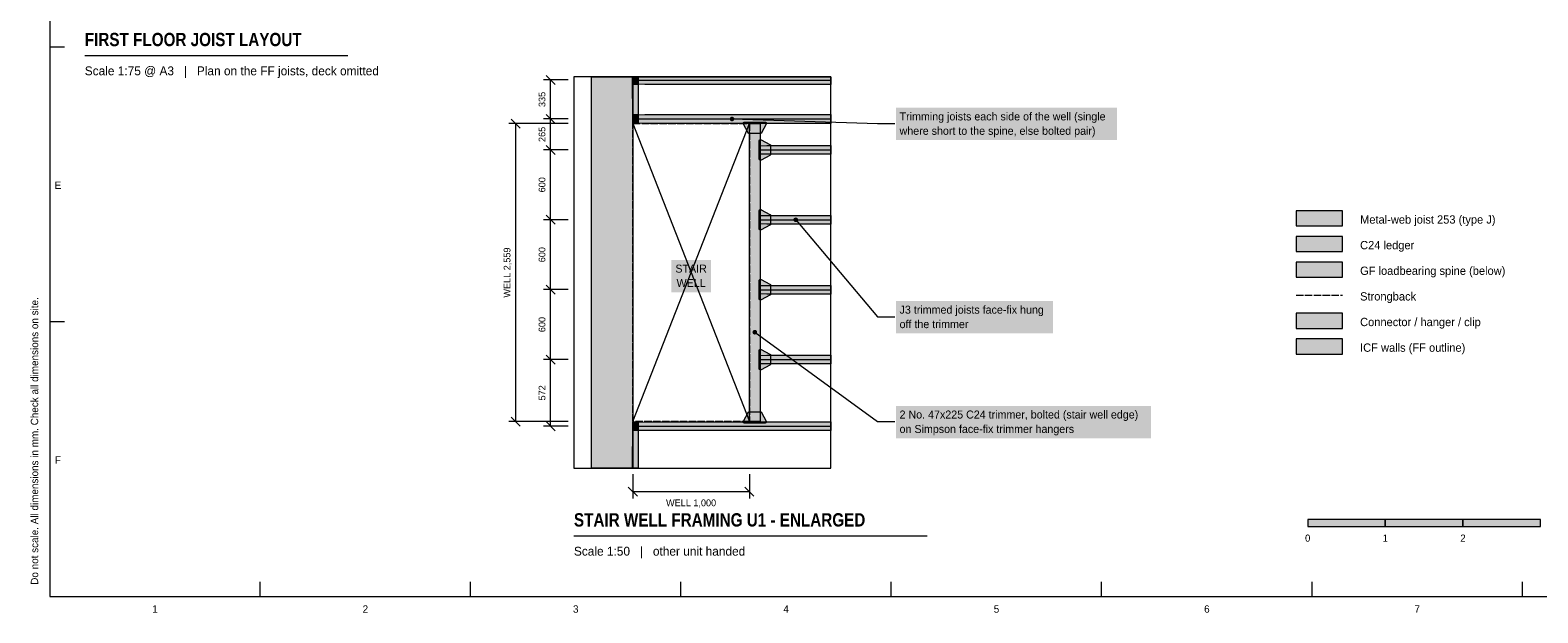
# Model space of a CAD drawing. Header units: millimetres. Extents: x 17 to 413, y 4 to 292.
# Tile 1 of 9: x 17 to 276, y 4 to 104. Entities that reach past the tile are written whole.
import ezdxf
from ezdxf.enums import TextEntityAlignment as Align

# ---------------------------------------------------------------- set-up
doc = ezdxf.new("R2010")
doc.units = ezdxf.units.MM
doc.linetypes.add('DASHED', pattern=[1.524, 1.27, -0.254])
for name, color, linetype in [('FILL-C_595961', 7, 'Continuous'), ('FILL-C_B27326', 7, 'Continuous'), ('FILL-EPS', 7, 'Continuous'), ('FILL-INK', 7, 'Continuous'), ('FILL-LIGHT', 7, 'Continuous'), ('FILL-TIMBER', 7, 'Continuous'), ('FILL-TLS_BLUE', 7, 'Continuous'), ('FILL-WHITE', 7, 'Continuous'), ('LINE-C_735940', 7, 'Continuous'), ('LINE-C_B27326', 7, 'Continuous'), ('LINE-GREY', 7, 'Continuous'), ('LINE-INK', 7, 'Continuous'), ('LINE-RED-DASH', 7, 'DASHED'), ('LINE-STEEL_GREY', 7, 'Continuous'), ('LINE-STEEL_GREY-DASH', 7, 'DASHED'), ('LINE-TLS_BLUE', 7, 'Continuous'), ('TEXT-C_B27326', 7, 'Continuous'), ('TEXT-INK', 7, 'Continuous'), ('TEXT-STEEL_GREY', 7, 'Continuous'), ('TEXT-TLS_BLUE', 7, 'Continuous')]:
    doc.layers.add(name, color=color, linetype=linetype)
doc.styles.add('OpenSansCondensed-Bold', font='OpenSansCondensed-Bold.ttf')

msp = doc.modelspace()

# ---------------------------------------------------------------- hatches: boundary and pattern name
at = {"layer": 'FILL-C_595961', "true_color": 0x595961}
h = msp.add_hatch(color=256, dxfattribs=at)
h.dxf.hatch_style = 1
h.paths.add_polyline_path([(140.06, 86.49), (140.04, 86.49), (140.02, 86.49), (140, 86.5), (139.99, 86.51), (139.97, 86.52), (139.95, 86.53), (139.94, 86.54), (139.93, 86.56), (139.91, 86.58), (139.9, 86.59), (139.1, 88.09), (139.1, 88.11), (139.09, 88.13), (139.08, 88.15), (139.08, 88.17), (139.08, 88.19), (139.08, 88.23), (139.08, 88.25), (139.08, 88.27), (139.09, 88.28), (139.1, 88.3), (139.1, 88.32), (139.11, 88.34), (139.13, 88.35), (139.14, 88.37), (139.15, 88.38), (139.17, 88.39), (139.19, 88.4), (139.2, 88.41), (139.22, 88.42), (139.24, 88.42), (139.26, 88.43), (139.28, 88.43), (142.84, 88.43), (142.86, 88.43), (142.88, 88.42), (142.9, 88.42), (142.92, 88.41), (142.93, 88.4), (142.95, 88.39), (142.97, 88.38), (142.98, 88.37), (142.99, 88.35), (143.01, 88.34), (143.02, 88.32), (143.02, 88.3), (143.03, 88.28), (143.04, 88.27), (143.04, 88.25), (143.04, 88.23), (143.04, 88.19), (143.04, 88.17), (143.04, 88.15), (143.03, 88.13), (143.02, 88.11), (143.02, 88.09), (142.22, 86.59), (142.21, 86.58), (142.19, 86.56), (142.18, 86.54), (142.17, 86.53), (142.15, 86.52), (142.13, 86.51), (142.12, 86.5), (142.1, 86.49), (142.08, 86.49), (142.06, 86.49), (142.04, 86.49), (140.08, 86.49)])
h = msp.add_hatch(color=256, dxfattribs=at)
h.dxf.hatch_style = 1
h.paths.add_polyline_path([(142, 81.9), (141.98, 81.9), (141.96, 81.91), (141.94, 81.91), (141.93, 81.92), (141.91, 81.93), (141.89, 81.94), (141.88, 81.96), (141.87, 81.97), (141.85, 81.99), (141.84, 82), (141.84, 82.02), (141.83, 82.04), (141.82, 82.06), (141.82, 82.08), (141.82, 82.1), (141.82, 85.22), (141.82, 85.24), (141.82, 85.26), (141.83, 85.28), (141.84, 85.29), (141.84, 85.31), (141.85, 85.33), (141.87, 85.34), (141.88, 85.36), (141.89, 85.37), (141.91, 85.38), (141.93, 85.39), (141.94, 85.4), (141.96, 85.41), (141.98, 85.41), (142, 85.42), (142.02, 85.42), (142.06, 85.42), (142.08, 85.42), (142.1, 85.41), (142.12, 85.41), (142.14, 85.4), (142.15, 85.39), (143.65, 84.59), (143.67, 84.58), (143.69, 84.57), (143.7, 84.56), (143.71, 84.54), (143.73, 84.53), (143.74, 84.51), (143.74, 84.49), (143.75, 84.48), (143.76, 84.46), (143.76, 84.44), (143.76, 84.42), (143.76, 82.9), (143.76, 82.88), (143.76, 82.86), (143.75, 82.84), (143.74, 82.82), (143.74, 82.8), (143.73, 82.79), (143.71, 82.77), (143.7, 82.76), (143.69, 82.74), (143.67, 82.73), (143.65, 82.72), (142.15, 81.92), (142.14, 81.91), (142.12, 81.91), (142.1, 81.9), (142.08, 81.9), (142.06, 81.9), (142.02, 81.9)])
h = msp.add_hatch(color=256, dxfattribs=at)
h.dxf.hatch_style = 1
h.paths.add_polyline_path([(142, 69.9), (141.98, 69.9), (141.96, 69.91), (141.94, 69.91), (141.93, 69.92), (141.91, 69.93), (141.89, 69.94), (141.88, 69.96), (141.87, 69.97), (141.85, 69.99), (141.84, 70), (141.84, 70.02), (141.83, 70.04), (141.82, 70.06), (141.82, 70.08), (141.82, 70.1), (141.82, 73.22), (141.82, 73.24), (141.82, 73.26), (141.83, 73.28), (141.84, 73.29), (141.84, 73.31), (141.85, 73.33), (141.87, 73.34), (141.88, 73.36), (141.89, 73.37), (141.91, 73.38), (141.93, 73.39), (141.94, 73.4), (141.96, 73.41), (141.98, 73.41), (142, 73.42), (142.02, 73.42), (142.06, 73.42), (142.08, 73.42), (142.1, 73.41), (142.12, 73.41), (142.14, 73.4), (142.15, 73.39), (143.65, 72.59), (143.67, 72.58), (143.69, 72.57), (143.7, 72.56), (143.71, 72.54), (143.73, 72.53), (143.74, 72.51), (143.74, 72.49), (143.75, 72.48), (143.76, 72.46), (143.76, 72.44), (143.76, 72.42), (143.76, 70.9), (143.76, 70.88), (143.76, 70.86), (143.75, 70.84), (143.74, 70.82), (143.74, 70.8), (143.73, 70.79), (143.71, 70.77), (143.7, 70.76), (143.69, 70.74), (143.67, 70.73), (143.65, 70.72), (142.15, 69.92), (142.14, 69.91), (142.12, 69.91), (142.1, 69.9), (142.08, 69.9), (142.06, 69.9), (142.02, 69.9)])
h = msp.add_hatch(color=256, dxfattribs=at)
h.dxf.hatch_style = 1
h.paths.add_polyline_path([(142, 57.9), (141.98, 57.9), (141.96, 57.91), (141.94, 57.91), (141.93, 57.92), (141.91, 57.93), (141.89, 57.94), (141.88, 57.96), (141.87, 57.97), (141.85, 57.99), (141.84, 58), (141.84, 58.02), (141.83, 58.04), (141.82, 58.06), (141.82, 58.08), (141.82, 58.1), (141.82, 61.22), (141.82, 61.24), (141.82, 61.26), (141.83, 61.28), (141.84, 61.29), (141.84, 61.31), (141.85, 61.33), (141.87, 61.34), (141.88, 61.36), (141.89, 61.37), (141.91, 61.38), (141.93, 61.39), (141.94, 61.4), (141.96, 61.41), (141.98, 61.41), (142, 61.42), (142.02, 61.42), (142.06, 61.42), (142.08, 61.42), (142.1, 61.41), (142.12, 61.41), (142.14, 61.4), (142.15, 61.39), (143.65, 60.59), (143.67, 60.58), (143.69, 60.57), (143.7, 60.56), (143.71, 60.54), (143.73, 60.53), (143.74, 60.51), (143.74, 60.49), (143.75, 60.48), (143.76, 60.46), (143.76, 60.44), (143.76, 60.42), (143.76, 58.9), (143.76, 58.88), (143.76, 58.86), (143.75, 58.84), (143.74, 58.82), (143.74, 58.8), (143.73, 58.79), (143.71, 58.77), (143.7, 58.76), (143.69, 58.74), (143.67, 58.73), (143.65, 58.72), (142.15, 57.92), (142.14, 57.91), (142.12, 57.91), (142.1, 57.9), (142.08, 57.9), (142.06, 57.9), (142.02, 57.9)])
h = msp.add_hatch(color=256, dxfattribs=at)
h.dxf.hatch_style = 1
h.paths.add_polyline_path([(234, 53), (242, 53), (242, 55.6), (234, 55.6)])
h = msp.add_hatch(color=256, dxfattribs=at)
h.dxf.hatch_style = 1
h.paths.add_polyline_path([(142, 45.9), (141.98, 45.9), (141.96, 45.91), (141.94, 45.91), (141.93, 45.92), (141.91, 45.93), (141.89, 45.94), (141.88, 45.96), (141.87, 45.97), (141.85, 45.99), (141.84, 46), (141.84, 46.02), (141.83, 46.04), (141.82, 46.06), (141.82, 46.08), (141.82, 46.1), (141.82, 49.22), (141.82, 49.24), (141.82, 49.26), (141.83, 49.28), (141.84, 49.29), (141.84, 49.31), (141.85, 49.33), (141.87, 49.34), (141.88, 49.36), (141.89, 49.37), (141.91, 49.38), (141.93, 49.39), (141.94, 49.4), (141.96, 49.41), (141.98, 49.41), (142, 49.42), (142.02, 49.42), (142.06, 49.42), (142.08, 49.42), (142.1, 49.41), (142.12, 49.41), (142.14, 49.4), (142.15, 49.39), (143.65, 48.59), (143.67, 48.58), (143.69, 48.57), (143.7, 48.56), (143.71, 48.54), (143.73, 48.53), (143.74, 48.51), (143.74, 48.49), (143.75, 48.48), (143.76, 48.46), (143.76, 48.44), (143.76, 48.42), (143.76, 46.9), (143.76, 46.88), (143.76, 46.86), (143.75, 46.84), (143.74, 46.82), (143.74, 46.8), (143.73, 46.79), (143.71, 46.77), (143.7, 46.76), (143.69, 46.74), (143.67, 46.73), (143.65, 46.72), (142.15, 45.92), (142.14, 45.91), (142.12, 45.91), (142.1, 45.9), (142.08, 45.9), (142.06, 45.9), (142.02, 45.9)])
h = msp.add_hatch(color=256, dxfattribs=at)
h.dxf.hatch_style = 1
h.paths.add_polyline_path([(139.26, 36.76), (139.24, 36.76), (139.22, 36.77), (139.2, 36.78), (139.19, 36.78), (139.17, 36.79), (139.15, 36.81), (139.14, 36.82), (139.13, 36.83), (139.11, 36.85), (139.1, 36.87), (139.1, 36.88), (139.09, 36.9), (139.08, 36.92), (139.08, 36.94), (139.08, 36.96), (139.08, 37), (139.08, 37.02), (139.08, 37.04), (139.09, 37.06), (139.1, 37.08), (139.1, 37.09), (139.9, 38.59), (139.91, 38.61), (139.93, 38.63), (139.94, 38.64), (139.95, 38.65), (139.97, 38.67), (139.99, 38.68), (140, 38.68), (140.02, 38.69), (140.04, 38.7), (140.06, 38.7), (140.08, 38.7), (142.04, 38.7), (142.06, 38.7), (142.08, 38.7), (142.1, 38.69), (142.12, 38.68), (142.13, 38.68), (142.15, 38.67), (142.17, 38.65), (142.18, 38.64), (142.19, 38.63), (142.21, 38.61), (142.22, 38.59), (143.02, 37.09), (143.02, 37.08), (143.03, 37.06), (143.04, 37.04), (143.04, 37.02), (143.04, 37), (143.04, 36.96), (143.04, 36.94), (143.04, 36.92), (143.03, 36.9), (143.02, 36.88), (143.02, 36.87), (143.01, 36.85), (142.99, 36.83), (142.98, 36.82), (142.97, 36.81), (142.95, 36.79), (142.93, 36.78), (142.92, 36.78), (142.9, 36.77), (142.88, 36.76), (142.86, 36.76), (142.84, 36.76), (139.28, 36.76)])
at = {"layer": 'FILL-C_B27326', "true_color": 0xb27326}
h = msp.add_hatch(color=256, dxfattribs=at)
h.dxf.hatch_style = 1
h.paths.add_polyline_path([(140.12, 88.19), (142, 88.19), (142, 37), (140.12, 37)])
h = msp.add_hatch(color=256, dxfattribs=at)
h.dxf.hatch_style = 1
h.paths.add_polyline_path([(141.46, 52.36), (141.45, 52.46), (141.41, 52.56), (141.34, 52.64), (141.26, 52.7), (141.16, 52.74), (141.06, 52.76), (140.96, 52.74), (140.86, 52.7), (140.78, 52.64), (140.71, 52.56), (140.67, 52.46), (140.66, 52.36), (140.67, 52.25), (140.71, 52.16), (140.78, 52.07), (140.86, 52.01), (140.96, 51.97), (141.06, 51.96), (141.16, 51.97), (141.26, 52.01), (141.34, 52.07), (141.41, 52.16), (141.45, 52.25)])
at = {"layer": 'FILL-EPS', "true_color": 0xd9e8f7}
h = msp.add_hatch(color=256, dxfattribs=at)
h.dxf.hatch_style = 1
h.paths.add_polyline_path([(120.17, 94.94), (120.17, 96.19), (154.12, 96.19), (154.12, 94.91), (122.15, 94.91)])
h = msp.add_hatch(color=256, dxfattribs=at)
h.dxf.hatch_style = 1
h.paths.add_polyline_path([(120.17, 88.25), (120.17, 89.69), (122.15, 89.71), (154.12, 89.71), (154.12, 88.22), (122.15, 88.22)])
h = msp.add_hatch(color=256, dxfattribs=at)
h.dxf.hatch_style = 1
h.paths.add_polyline_path([(142.06, 82.94), (142.06, 84.38), (143.14, 84.4), (154.12, 84.4), (154.12, 82.91), (143.14, 82.91)])
h = msp.add_hatch(color=256, dxfattribs=at)
h.dxf.hatch_style = 1
h.paths.add_polyline_path([(234, 70.6), (242, 70.6), (242, 73.2), (234, 73.2)])
h = msp.add_hatch(color=256, dxfattribs=at)
h.dxf.hatch_style = 1
h.paths.add_polyline_path([(142.06, 70.94), (142.06, 72.38), (143.14, 72.4), (154.12, 72.4), (154.12, 70.91), (143.14, 70.91)])
h = msp.add_hatch(color=256, dxfattribs=at)
h.dxf.hatch_style = 1
h.paths.add_polyline_path([(142.06, 58.94), (142.06, 60.38), (143.14, 60.4), (154.12, 60.4), (154.12, 58.91), (143.14, 58.91)])
h = msp.add_hatch(color=256, dxfattribs=at)
h.dxf.hatch_style = 1
h.paths.add_polyline_path([(142.06, 46.94), (142.06, 48.38), (143.14, 48.4), (154.12, 48.4), (154.12, 46.91), (143.14, 46.91)])
h = msp.add_hatch(color=256, dxfattribs=at)
h.dxf.hatch_style = 1
h.paths.add_polyline_path([(120.17, 35.5), (120.17, 36.94), (122.15, 36.96), (154.12, 36.96), (154.12, 35.48), (122.15, 35.48)])
at = {"layer": 'FILL-INK', "true_color": 0x14141a}
h = msp.add_hatch(color=256, dxfattribs=at)
h.dxf.hatch_style = 1
h.paths.add_polyline_path([(236, 19), (249.33, 19), (249.33, 20.2), (236, 20.2)])
h = msp.add_hatch(color=256, dxfattribs=at)
h.dxf.hatch_style = 1
h.paths.add_polyline_path([(262.67, 19), (276, 19), (276, 20.2), (262.67, 20.2)])
at = {"layer": 'FILL-LIGHT', "true_color": 0xdedee0}
h = msp.add_hatch(color=256, dxfattribs=at)
h.dxf.hatch_style = 1
h.paths.add_polyline_path([(113, 96.19), (120.11, 96.19), (120.11, 29), (113, 29)])
h = msp.add_hatch(color=256, dxfattribs=at)
h.dxf.hatch_style = 1
h.paths.add_polyline_path([(234, 48.6), (242, 48.6), (242, 51.2), (234, 51.2)])
at = {"layer": 'FILL-TIMBER', "true_color": 0xedcc99}
h = msp.add_hatch(color=256, dxfattribs=at)
h.dxf.hatch_style = 1
h.paths.add_polyline_path([(120.07, 96.03), (120.11, 96.03), (120.11, 92.47), (120.07, 92.47)])
h = msp.add_hatch(color=256, dxfattribs=at)
h.dxf.hatch_style = 1
h.paths.add_polyline_path([(120.11, 96.19), (121.05, 96.19), (121.05, 88.25), (120.11, 88.25)])
h = msp.add_hatch(color=256, dxfattribs=at)
h.dxf.hatch_style = 1
h.paths.add_polyline_path([(120.17, 96.19), (121.05, 96.19), (121.05, 94.91), (120.17, 94.91)])
h = msp.add_hatch(color=256, dxfattribs=at)
h.dxf.hatch_style = 1
h.paths.add_polyline_path([(120.17, 89.72), (121.05, 89.72), (121.05, 88.22), (120.17, 88.22)])
h = msp.add_hatch(color=256, dxfattribs=at)
h.dxf.hatch_style = 1
h.paths.add_polyline_path([(234, 66.2), (242, 66.2), (242, 68.8), (234, 68.8)])
at = {"layer": 'FILL-TIMBER', "true_color": 0xe6dbcc}
h = msp.add_hatch(color=256, dxfattribs=at)
h.dxf.hatch_style = 1
h.paths.add_polyline_path([(234, 61.8), (242, 61.8), (242, 64.4), (234, 64.4)])
at = {"layer": 'FILL-TIMBER', "true_color": 0xedcc99}
h = msp.add_hatch(color=256, dxfattribs=at)
h.dxf.hatch_style = 1
h.paths.add_polyline_path([(120.11, 36.94), (121.05, 36.94), (121.05, 29), (120.11, 29)])
h = msp.add_hatch(color=256, dxfattribs=at)
h.dxf.hatch_style = 1
h.paths.add_polyline_path([(120.17, 36.97), (121.05, 36.97), (121.05, 35.47), (120.17, 35.47)])
h = msp.add_hatch(color=256, dxfattribs=at)
h.dxf.hatch_style = 1
h.paths.add_polyline_path([(120.07, 32.72), (120.11, 32.72), (120.11, 29.16), (120.07, 29.16)])
at = {"layer": 'FILL-TLS_BLUE', "true_color": 0x1a5999}
h = msp.add_hatch(color=256, dxfattribs=at)
h.dxf.hatch_style = 1
h.paths.add_polyline_path([(137.55, 88.97), (137.53, 89.07), (137.49, 89.17), (137.43, 89.25), (137.35, 89.31), (137.25, 89.35), (137.15, 89.37), (137.04, 89.35), (136.95, 89.31), (136.86, 89.25), (136.8, 89.17), (136.76, 89.07), (136.75, 88.97), (136.76, 88.86), (136.8, 88.77), (136.86, 88.68), (136.95, 88.62), (137.04, 88.58), (137.15, 88.57), (137.25, 88.58), (137.35, 88.62), (137.43, 88.68), (137.49, 88.77), (137.53, 88.86)])
h = msp.add_hatch(color=256, dxfattribs=at)
h.dxf.hatch_style = 1
h.paths.add_polyline_path([(148.49, 71.66), (148.48, 71.76), (148.44, 71.86), (148.37, 71.94), (148.29, 72), (148.19, 72.04), (148.09, 72.06), (147.99, 72.04), (147.89, 72), (147.81, 71.94), (147.74, 71.86), (147.7, 71.76), (147.69, 71.66), (147.7, 71.55), (147.74, 71.46), (147.81, 71.38), (147.89, 71.31), (147.99, 71.27), (148.09, 71.26), (148.19, 71.27), (148.29, 71.31), (148.37, 71.38), (148.44, 71.46), (148.48, 71.55)])
at = {"layer": 'FILL-WHITE', "true_color": 0xffffff}
h = msp.add_hatch(color=256, dxfattribs=at)
h.dxf.hatch_style = 1
h.paths.add_polyline_path([(165.32, 85.35), (203.25, 85.35), (203.25, 90.9), (165.32, 90.9)])
h = msp.add_hatch(color=256, dxfattribs=at)
h.dxf.hatch_style = 1
h.paths.add_polyline_path([(126.71, 59.22), (133.52, 59.22), (133.52, 64.77), (126.71, 64.77)])
h = msp.add_hatch(color=256, dxfattribs=at)
h.dxf.hatch_style = 1
h.paths.add_polyline_path([(165.32, 52.16), (192.25, 52.16), (192.25, 57.71), (165.32, 57.71)])
h = msp.add_hatch(color=256, dxfattribs=at)
h.dxf.hatch_style = 1
h.paths.add_polyline_path([(165.32, 34.16), (209.08, 34.16), (209.08, 39.71), (165.32, 39.71)])
h = msp.add_hatch(color=256, dxfattribs=at)
h.dxf.hatch_style = 1
h.paths.add_polyline_path([(249.33, 19), (262.67, 19), (262.67, 20.2), (249.33, 20.2)])

# ---------------------------------------------------------------- linework, layer by layer
at = {"layer": 'LINE-C_735940', "lineweight": 5}
msp.add_lwpolyline([(234, 61.8), (242, 61.8), (242, 64.4), (234, 64.4)], close=True, dxfattribs=at)
at = {"layer": 'LINE-C_B27326', "lineweight": 5}
for p, q in [((141.06, 52.36), (162.12, 37)), ((162.12, 37), (165.12, 37))]:
    msp.add_line(p, q, dxfattribs=at)
for points in [[(120.07, 96.03), (120.11, 96.03), (120.11, 92.47), (120.07, 92.47)], [(120.11, 96.19), (121.05, 96.19), (121.05, 88.25), (120.11, 88.25)], [(120.17, 96.19), (121.05, 96.19), (121.05, 94.91), (120.17, 94.91)], [(120.17, 89.72), (121.05, 89.72), (121.05, 88.22), (120.17, 88.22)], [(140.12, 88.19), (142, 88.19), (142, 37), (140.12, 37)], [(234, 66.2), (242, 66.2), (242, 68.8), (234, 68.8)], [(120.11, 36.94), (121.05, 36.94), (121.05, 29), (120.11, 29)], [(120.17, 36.97), (121.05, 36.97), (121.05, 35.47), (120.17, 35.47)], [(120.07, 32.72), (120.11, 32.72), (120.11, 29.16), (120.07, 29.16)]]:
    msp.add_lwpolyline(points, close=True, dxfattribs=at)
at = {"layer": 'LINE-GREY', "lineweight": 5}
for points in [[(113, 96.19), (120.11, 96.19), (120.11, 29), (113, 29)], [(234, 48.6), (242, 48.6), (242, 51.2), (234, 51.2)]]:
    msp.add_lwpolyline(points, close=True, dxfattribs=at)
at = {"layer": 'LINE-INK', "lineweight": 5}
for p, q in [((20, 101.33), (22.5, 101.33)), ((26, 99.87), (71.16, 99.87)), ((106.78, 94.89), (105.22, 96.44)), ((109, 95.67), (104.8, 95.67)), ((106, 36.23), (106, 95.67)), ((109, 88.19), (98.8, 88.19)), ((100.78, 87.41), (99.22, 88.96)), ((100, 37.01), (100, 88.19)), ((109, 88.97), (104.8, 88.97)), ((106.78, 88.19), (105.22, 89.74)), ((109, 83.67), (104.8, 83.67)), ((106.78, 82.89), (105.22, 84.44)), ((109, 71.67), (104.8, 71.67)), ((106.78, 70.89), (105.22, 72.44)), ((109, 59.67), (104.8, 59.67)), ((106.78, 58.89), (105.22, 60.44)), ((20, 54.17), (22.5, 54.17)), ((109, 47.67), (104.8, 47.67)), ((106.78, 46.89), (105.22, 48.44)), ((109, 37.01), (98.8, 37.01)), ((100.78, 36.23), (99.22, 37.78)), ((106.78, 35.45), (105.22, 37)), ((109, 36.23), (104.8, 36.23)), ((120.12, 28), (120.12, 23.8)), ((140.12, 28), (140.12, 23.8)), ((119.34, 25.78), (120.9, 24.22)), ((120.12, 25), (140.12, 25)), ((139.34, 25.78), (140.9, 24.22)), ((110, 17.4), (170.68, 17.4)), ((56.12, 7), (56.12, 9.5)), ((92.25, 7), (92.25, 9.5)), ((128.38, 7), (128.38, 9.5)), ((164.5, 7), (164.5, 9.5)), ((200.62, 7), (200.62, 9.5)), ((236.75, 7), (236.75, 9.5)), ((272.88, 7), (272.88, 9.5))]:
    msp.add_line(p, q, dxfattribs=at)
for points in [[(20, 7), (413, 7), (413, 290), (20, 290)], [(140.06, 86.49), (140.04, 86.49), (140.02, 86.49), (140, 86.5), (139.99, 86.51), (139.97, 86.52), (139.95, 86.53), (139.94, 86.54), (139.93, 86.56), (139.91, 86.58), (139.9, 86.59), (139.1, 88.09), (139.1, 88.11), (139.09, 88.13), (139.08, 88.15), (139.08, 88.17), (139.08, 88.19), (139.08, 88.23), (139.08, 88.25), (139.08, 88.27), (139.09, 88.28), (139.1, 88.3), (139.1, 88.32), (139.11, 88.34), (139.13, 88.35), (139.14, 88.37), (139.15, 88.38), (139.17, 88.39), (139.19, 88.4), (139.2, 88.41), (139.22, 88.42), (139.24, 88.42), (139.26, 88.43), (139.28, 88.43), (142.84, 88.43), (142.86, 88.43), (142.88, 88.42), (142.9, 88.42), (142.92, 88.41), (142.93, 88.4), (142.95, 88.39), (142.97, 88.38), (142.98, 88.37), (142.99, 88.35), (143.01, 88.34), (143.02, 88.32), (143.02, 88.3), (143.03, 88.28), (143.04, 88.27), (143.04, 88.25), (143.04, 88.23), (143.04, 88.19), (143.04, 88.17), (143.04, 88.15), (143.03, 88.13), (143.02, 88.11), (143.02, 88.09), (142.22, 86.59), (142.21, 86.58), (142.19, 86.56), (142.18, 86.54), (142.17, 86.53), (142.15, 86.52), (142.13, 86.51), (142.12, 86.5), (142.1, 86.49), (142.08, 86.49), (142.06, 86.49), (142.04, 86.49), (140.08, 86.49)], [(142, 81.9), (141.98, 81.9), (141.96, 81.91), (141.94, 81.91), (141.93, 81.92), (141.91, 81.93), (141.89, 81.94), (141.88, 81.96), (141.87, 81.97), (141.85, 81.99), (141.84, 82), (141.84, 82.02), (141.83, 82.04), (141.82, 82.06), (141.82, 82.08), (141.82, 82.1), (141.82, 85.22), (141.82, 85.24), (141.82, 85.26), (141.83, 85.28), (141.84, 85.29), (141.84, 85.31), (141.85, 85.33), (141.87, 85.34), (141.88, 85.36), (141.89, 85.37), (141.91, 85.38), (141.93, 85.39), (141.94, 85.4), (141.96, 85.41), (141.98, 85.41), (142, 85.42), (142.02, 85.42), (142.06, 85.42), (142.08, 85.42), (142.1, 85.41), (142.12, 85.41), (142.14, 85.4), (142.15, 85.39), (143.65, 84.59), (143.67, 84.58), (143.69, 84.57), (143.7, 84.56), (143.71, 84.54), (143.73, 84.53), (143.74, 84.51), (143.74, 84.49), (143.75, 84.48), (143.76, 84.46), (143.76, 84.44), (143.76, 84.42), (143.76, 82.9), (143.76, 82.88), (143.76, 82.86), (143.75, 82.84), (143.74, 82.82), (143.74, 82.8), (143.73, 82.79), (143.71, 82.77), (143.7, 82.76), (143.69, 82.74), (143.67, 82.73), (143.65, 82.72), (142.15, 81.92), (142.14, 81.91), (142.12, 81.91), (142.1, 81.9), (142.08, 81.9), (142.06, 81.9), (142.02, 81.9)], [(142, 69.9), (141.98, 69.9), (141.96, 69.91), (141.94, 69.91), (141.93, 69.92), (141.91, 69.93), (141.89, 69.94), (141.88, 69.96), (141.87, 69.97), (141.85, 69.99), (141.84, 70), (141.84, 70.02), (141.83, 70.04), (141.82, 70.06), (141.82, 70.08), (141.82, 70.1), (141.82, 73.22), (141.82, 73.24), (141.82, 73.26), (141.83, 73.28), (141.84, 73.29), (141.84, 73.31), (141.85, 73.33), (141.87, 73.34), (141.88, 73.36), (141.89, 73.37), (141.91, 73.38), (141.93, 73.39), (141.94, 73.4), (141.96, 73.41), (141.98, 73.41), (142, 73.42), (142.02, 73.42), (142.06, 73.42), (142.08, 73.42), (142.1, 73.41), (142.12, 73.41), (142.14, 73.4), (142.15, 73.39), (143.65, 72.59), (143.67, 72.58), (143.69, 72.57), (143.7, 72.56), (143.71, 72.54), (143.73, 72.53), (143.74, 72.51), (143.74, 72.49), (143.75, 72.48), (143.76, 72.46), (143.76, 72.44), (143.76, 72.42), (143.76, 70.9), (143.76, 70.88), (143.76, 70.86), (143.75, 70.84), (143.74, 70.82), (143.74, 70.8), (143.73, 70.79), (143.71, 70.77), (143.7, 70.76), (143.69, 70.74), (143.67, 70.73), (143.65, 70.72), (142.15, 69.92), (142.14, 69.91), (142.12, 69.91), (142.1, 69.9), (142.08, 69.9), (142.06, 69.9), (142.02, 69.9)], [(142, 57.9), (141.98, 57.9), (141.96, 57.91), (141.94, 57.91), (141.93, 57.92), (141.91, 57.93), (141.89, 57.94), (141.88, 57.96), (141.87, 57.97), (141.85, 57.99), (141.84, 58), (141.84, 58.02), (141.83, 58.04), (141.82, 58.06), (141.82, 58.08), (141.82, 58.1), (141.82, 61.22), (141.82, 61.24), (141.82, 61.26), (141.83, 61.28), (141.84, 61.29), (141.84, 61.31), (141.85, 61.33), (141.87, 61.34), (141.88, 61.36), (141.89, 61.37), (141.91, 61.38), (141.93, 61.39), (141.94, 61.4), (141.96, 61.41), (141.98, 61.41), (142, 61.42), (142.02, 61.42), (142.06, 61.42), (142.08, 61.42), (142.1, 61.41), (142.12, 61.41), (142.14, 61.4), (142.15, 61.39), (143.65, 60.59), (143.67, 60.58), (143.69, 60.57), (143.7, 60.56), (143.71, 60.54), (143.73, 60.53), (143.74, 60.51), (143.74, 60.49), (143.75, 60.48), (143.76, 60.46), (143.76, 60.44), (143.76, 60.42), (143.76, 58.9), (143.76, 58.88), (143.76, 58.86), (143.75, 58.84), (143.74, 58.82), (143.74, 58.8), (143.73, 58.79), (143.71, 58.77), (143.7, 58.76), (143.69, 58.74), (143.67, 58.73), (143.65, 58.72), (142.15, 57.92), (142.14, 57.91), (142.12, 57.91), (142.1, 57.9), (142.08, 57.9), (142.06, 57.9), (142.02, 57.9)], [(234, 53), (242, 53), (242, 55.6), (234, 55.6)], [(142, 45.9), (141.98, 45.9), (141.96, 45.91), (141.94, 45.91), (141.93, 45.92), (141.91, 45.93), (141.89, 45.94), (141.88, 45.96), (141.87, 45.97), (141.85, 45.99), (141.84, 46), (141.84, 46.02), (141.83, 46.04), (141.82, 46.06), (141.82, 46.08), (141.82, 46.1), (141.82, 49.22), (141.82, 49.24), (141.82, 49.26), (141.83, 49.28), (141.84, 49.29), (141.84, 49.31), (141.85, 49.33), (141.87, 49.34), (141.88, 49.36), (141.89, 49.37), (141.91, 49.38), (141.93, 49.39), (141.94, 49.4), (141.96, 49.41), (141.98, 49.41), (142, 49.42), (142.02, 49.42), (142.06, 49.42), (142.08, 49.42), (142.1, 49.41), (142.12, 49.41), (142.14, 49.4), (142.15, 49.39), (143.65, 48.59), (143.67, 48.58), (143.69, 48.57), (143.7, 48.56), (143.71, 48.54), (143.73, 48.53), (143.74, 48.51), (143.74, 48.49), (143.75, 48.48), (143.76, 48.46), (143.76, 48.44), (143.76, 48.42), (143.76, 46.9), (143.76, 46.88), (143.76, 46.86), (143.75, 46.84), (143.74, 46.82), (143.74, 46.8), (143.73, 46.79), (143.71, 46.77), (143.7, 46.76), (143.69, 46.74), (143.67, 46.73), (143.65, 46.72), (142.15, 45.92), (142.14, 45.91), (142.12, 45.91), (142.1, 45.9), (142.08, 45.9), (142.06, 45.9), (142.02, 45.9)], [(139.26, 36.76), (139.24, 36.76), (139.22, 36.77), (139.2, 36.78), (139.19, 36.78), (139.17, 36.79), (139.15, 36.81), (139.14, 36.82), (139.13, 36.83), (139.11, 36.85), (139.1, 36.87), (139.1, 36.88), (139.09, 36.9), (139.08, 36.92), (139.08, 36.94), (139.08, 36.96), (139.08, 37), (139.08, 37.02), (139.08, 37.04), (139.09, 37.06), (139.1, 37.08), (139.1, 37.09), (139.9, 38.59), (139.91, 38.61), (139.93, 38.63), (139.94, 38.64), (139.95, 38.65), (139.97, 38.67), (139.99, 38.68), (140, 38.68), (140.02, 38.69), (140.04, 38.7), (140.06, 38.7), (140.08, 38.7), (142.04, 38.7), (142.06, 38.7), (142.08, 38.7), (142.1, 38.69), (142.12, 38.68), (142.13, 38.68), (142.15, 38.67), (142.17, 38.65), (142.18, 38.64), (142.19, 38.63), (142.21, 38.61), (142.22, 38.59), (143.02, 37.09), (143.02, 37.08), (143.03, 37.06), (143.04, 37.04), (143.04, 37.02), (143.04, 37), (143.04, 36.96), (143.04, 36.94), (143.04, 36.92), (143.03, 36.9), (143.02, 36.88), (143.02, 36.87), (143.01, 36.85), (142.99, 36.83), (142.98, 36.82), (142.97, 36.81), (142.95, 36.79), (142.93, 36.78), (142.92, 36.78), (142.9, 36.77), (142.88, 36.76), (142.86, 36.76), (142.84, 36.76), (139.28, 36.76)], [(236, 19), (249.33, 19), (249.33, 20.2), (236, 20.2)], [(249.33, 19), (262.67, 19), (262.67, 20.2), (249.33, 20.2)], [(262.67, 19), (276, 19), (276, 20.2), (262.67, 20.2)]]:
    msp.add_lwpolyline(points, close=True, dxfattribs=at)
at = {"layer": 'LINE-RED-DASH', "lineweight": 5}
msp.add_line((234, 58.7), (242, 58.7), dxfattribs=at)
at = {"layer": 'LINE-STEEL_GREY', "lineweight": 5}
for p, q in [((120.11, 37), (140.12, 88.19)), ((120.11, 88.19), (140.12, 37))]:
    msp.add_line(p, q, dxfattribs=at)
msp.add_lwpolyline([(110, 29), (154.12, 29), (154.12, 96.19), (110, 96.19)], close=True, dxfattribs=at)
at = {"layer": 'LINE-STEEL_GREY-DASH', "lineweight": 5}
msp.add_lwpolyline([(120.11, 37), (120.11, 88.19), (140.12, 88.19), (140.12, 37)], close=True, dxfattribs=at)
at = {"layer": 'LINE-TLS_BLUE', "lineweight": 5}
for p, q in [((120.17, 95.66), (154.12, 95.66)), ((120.17, 88.97), (154.12, 88.97)), ((137.15, 88.97), (162.12, 88.19)), ((162.12, 88.19), (165.12, 88.19)), ((142.06, 83.66), (154.12, 83.66)), ((142.06, 71.66), (154.12, 71.66)), ((148.09, 71.66), (162.12, 55)), ((142.06, 59.66), (154.12, 59.66)), ((162.12, 55), (165.12, 55)), ((142.06, 47.66), (154.12, 47.66)), ((120.17, 36.22), (154.12, 36.22))]:
    msp.add_line(p, q, dxfattribs=at)
for points in [[(120.17, 94.94), (120.17, 96.19), (154.12, 96.19), (154.12, 94.91), (122.15, 94.91)], [(120.17, 88.25), (120.17, 89.69), (122.15, 89.71), (154.12, 89.71), (154.12, 88.22), (122.15, 88.22)], [(142.06, 82.94), (142.06, 84.38), (143.14, 84.4), (154.12, 84.4), (154.12, 82.91), (143.14, 82.91)], [(234, 70.6), (242, 70.6), (242, 73.2), (234, 73.2)], [(142.06, 70.94), (142.06, 72.38), (143.14, 72.4), (154.12, 72.4), (154.12, 70.91), (143.14, 70.91)], [(142.06, 58.94), (142.06, 60.38), (143.14, 60.4), (154.12, 60.4), (154.12, 58.91), (143.14, 58.91)], [(142.06, 46.94), (142.06, 48.38), (143.14, 48.4), (154.12, 48.4), (154.12, 46.91), (143.14, 46.91)], [(120.17, 35.5), (120.17, 36.94), (122.15, 36.96), (154.12, 36.96), (154.12, 35.48), (122.15, 35.48)]]:
    msp.add_lwpolyline(points, close=True, dxfattribs=at)

# ---------------------------------------------------------------- texts
at = {"layer": 'TEXT-C_B27326'}
for s, p in [('2 No. 47x225 C24 trimmer, bolted (stair well edge)', (165.92, 37.54)), ('on Simpson face-fix trimmer hangers', (165.92, 35.06))]:
    msp.add_text(s, height=1.3716, dxfattribs=at).set_placement(p)
at = {"layer": 'TEXT-INK', "style": 'OpenSansCondensed-Bold'}
for s, p in [('FIRST FLOOR JOIST LAYOUT', (26, 101.47)), ('STAIR WELL FRAMING U1 - ENLARGED', (110, 19))]:
    msp.add_text(s, height=2.286, dxfattribs=at).set_placement(p)
at = {"layer": 'TEXT-INK'}
for s, p in [('335', (105.1, 92.32)), ('265', (105.1, 86.32)), ('600', (105.1, 77.67)), ('WELL 2,559', (99.1, 62.6)), ('600', (105.1, 65.67)), ('600', (105.1, 53.67)), ('572', (105.1, 41.95))]:
    msp.add_text(s, height=1.168, rotation=90, dxfattribs=at).set_placement(p, align=Align.CENTER)
for s, height, p in [('Metal-web joist 253 (type J)', 1.4224, (245, 71)), ('C24 ledger', 1.422, (245, 66.6)), ('GF loadbearing spine (below)', 1.4224, (245, 62.2)), ('Strongback', 1.422, (245, 57.8)), ('Connector / hanger / clip', 1.4224, (245, 53.4)), ('ICF walls (FF outline)', 1.4224, (245, 49))]:
    msp.add_text(s, height=height, dxfattribs=at).set_placement(p)
for s, height, p in [('WELL 1,000', 1.168, (130.12, 22.48)), ('0', 1.22, (236, 16.4)), ('1', 1.22, (249.33, 16.4)), ('2', 1.22, (262.67, 16.4))]:
    msp.add_text(s, height=height, dxfattribs=at).set_placement(p, align=Align.CENTER)
at = {"layer": 'TEXT-STEEL_GREY'}
for s, p in [('Scale 1:75 @ A3   |   Plan on the FF joists, deck omitted', (26, 96.47)), ('Scale 1:50   |   other unit handed', (110, 14))]:
    msp.add_text(s, height=1.524, dxfattribs=at).set_placement(p)
for s, height, p in [('E', 1.27, (21.4, 76.95)), ('STAIR', 1.372, (130.12, 62.59)), ('WELL', 1.372, (130.12, 60.12)), ('F', 1.27, (21.4, 29.78)), ('1', 1.27, (38.06, 4.2)), ('2', 1.27, (74.19, 4.2)), ('3', 1.27, (110.31, 4.2)), ('4', 1.27, (146.44, 4.2)), ('5', 1.27, (182.56, 4.2)), ('6', 1.27, (218.69, 4.2)), ('7', 1.27, (254.81, 4.2))]:
    msp.add_text(s, height=height, dxfattribs=at).set_placement(p, align=Align.CENTER)
msp.add_text('Do not scale. All dimensions in mm. Check all dimensions on site.', height=1.27, rotation=90, dxfattribs=at).set_placement((18, 9))
at = {"layer": 'TEXT-TLS_BLUE'}
for s, p in [('Trimming joists each side of the well (single', (165.92, 88.72)), ('where short to the spine, else bolted pair)', (165.92, 86.25)), ('J3 trimmed joists face-fix hung', (165.92, 55.54)), ('off the trimmer', (165.92, 53.06))]:
    msp.add_text(s, height=1.3716, dxfattribs=at).set_placement(p)

doc.saveas('drawing.dxf')
